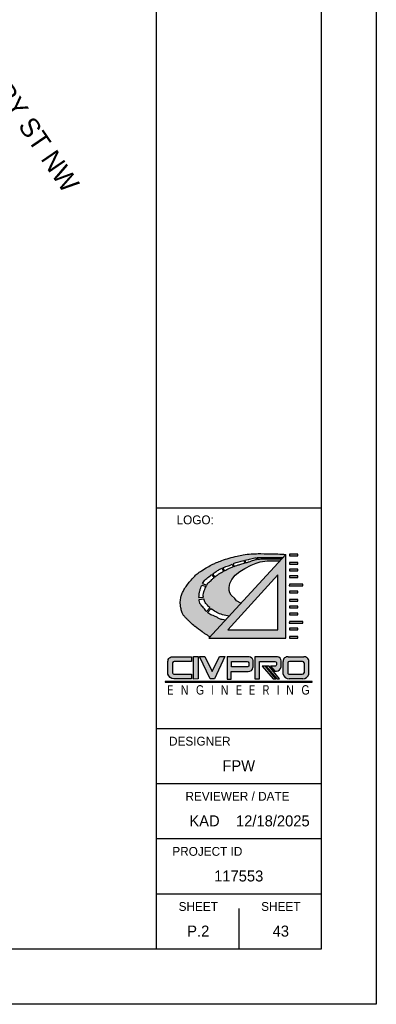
# Model space of a CAD drawing. Header units: feet. Extents: x 2246890 to 2250290, y 437895 to 440095.
# Tile 15 of 17: x 2249966 to 2250290, y 437895 to 438788. Entities that reach past the tile are written whole.
import ezdxf
from ezdxf.enums import TextEntityAlignment as Align

# ---------------------------------------------------------------- set-up
doc = ezdxf.new("R2010")
doc.units = ezdxf.units.FT
doc.header["$MEASUREMENT"] = 0
for name, color, linetype in [('GE_P_CL_Text', 7, 'Continuous'), ('SH_Border', 7, 'Continuous'), ('SH_Data', 7, 'Continuous'), ('SHT_LOGO_BLACK', 7, 'Continuous'), ('SHT_LOGO_BLUE', 160, 'Continuous'), ('SHT_LOGO_GREY', 9, 'Continuous')]:
    doc.layers.add(name, color=color, linetype=linetype)
doc.styles.add('OHDOTSymbols', font='arial.ttf')
doc.styles.add('Slanted-Normal', font='font31.shx', dxfattribs={"height": 0.12})
doc.styles.add('Straight-Normal', font='font30.shx', dxfattribs={"height": 0.1})
doc.styles.add('Straight-Sub Title', font='font30.shx', dxfattribs={"height": 0.17})

msp = doc.modelspace()

# ---------------------------------------------------------------- hatches: boundary and pattern name
at = {"layer": 'SHT_LOGO_BLACK', "linetype": 'Continuous'}
h = msp.add_hatch(color=256, dxfattribs=at)
h.dxf.hatch_style = 1
h.paths.add_polyline_path([(2250136.73, 438250.199, -0.0100538), (2250136.234, 438250.651), (2250139.41, 438254.003, 0.0039736), (2250139.85, 438253.624, 0.0407763), (2250140.47, 438253.179, 0.0060658), (2250144.889, 438250.6, 0.0612486), (2250149.945, 438248.498, 0.0382971), (2250155.885, 438247.325), (2250166.626, 438258.939), (2250162.787, 438261.26), (2250161.13, 438263.33), (2250157.92, 438266.332), (2250156.781, 438268.402), (2250156.056, 438270.576), (2250156.16, 438273.268), (2250156.677, 438276.891), (2250158.334, 438280.617), (2250161.441, 438284.344), (2250165.686, 438287.657), (2250170.346, 438290.348), (2250176.041, 438293.35), (2250180.597, 438295.317), (2250184.325, 438296.456), (2250190.434, 438297.491), (2250199.029, 438297.491), (2250202.226, 438297.433), (2250203.819, 438299.156, -0.0004178), (2250199.316, 438299.174, -0.0009491), (2250196.902, 438299.191, -0.0003513), (2250189.972, 438299.256, 0.0010701), (2250187.697, 438299.274, 0.0175554), (2250184.883, 438299.191, 0.0177429), (2250182.111, 438298.913, 0.0035925), (2250181.768, 438298.864), (2250181.417, 438300.422, -0.0386903), (2250182.232, 438300.486, -0.0002389), (2250182.79, 438300.487, 0.0000259), (2250187.939, 438300.486, 0.0000477), (2250195.593, 438300.487, 0.000037), (2250205.052, 438300.49), (2250207.578, 438303.221, 0.0036237), (2250200.218, 438303.623, 0.0074131), (2250196.617, 438303.74, 0.0009042), (2250184.781, 438303.928, 0.0045101), (2250182.407, 438303.94, 0.0190733), (2250175.933, 438303.667, 0.0173307), (2250168.85, 438302.849, 0.0195136), (2250163.176, 438301.766, 0.0153378), (2250156.071, 438299.889, 0.0122043), (2250149.231, 438297.673, 0.017423), (2250144.54, 438295.839, 0.0140154), (2250141.213, 438294.291, 0.0095353), (2250136.436, 438291.788, 0.0203776), (2250130.952, 438288.483, 0.0259798), (2250126.908, 438285.502, 0.0275654), (2250124.164, 438282.986, 0.0188905), (2250120.519, 438278.959, 0.0207887), (2250117.546, 438275.1, 0.0208279), (2250114.909, 438271.014, 0.0345989), (2250113.42, 438268.027, 0.0321449), (2250112.26, 438264.627, 0.0622685), (2250111.641, 438260.247, 0.0504328), (2250112.104, 438254.812, 0.0251176), (2250113.005, 438251.062, 0.0578308), (2250113.662, 438249.516, 0.025804), (2250115.024, 438247.386, 0.04348), (2250116, 438246.244, 0.0027378), (2250117.758, 438244.536, 0.002118), (2250120.051, 438242.349, 0.0015979), (2250123.801, 438238.828, 0.0065763), (2250124.726, 438237.987, 0.0239599), (2250125.02, 438237.752, 0.001113), (2250131.583, 438233.002, 0.0090846), (2250134.069, 438231.28, 0.0048876), (2250138.42, 438228.441), (2250152.54, 438243.709, -0.0318396), (2250149.592, 438244.117, -0.0711652), (2250146.589, 438245.191, -0.0167893), (2250144.171, 438246.572, 0.0284543), (2250142.725, 438247.354, 0.0507218), (2250140.271, 438248.215, -0.0714331), (2250138.551, 438248.9, -0.0493756)])
h.paths.add_polyline_path([(2250135.312, 438251.597, -0.0108233), (2250134.84, 438252.145, -0.0017467), (2250133.511, 438253.769, 0.0015962), (2250132.058, 438255.545, 0.0038763), (2250130.627, 438257.255, -0.0062063), (2250129.739, 438258.327, -0.0973222), (2250129.302, 438259.154, -0.0389742), (2250128.811, 438261.418, -0.0117369), (2250128.697, 438262.43), (2250132.957, 438262.846, 0.0286334), (2250133.562, 438261.04, 0.0564215), (2250134.343, 438259.587, 0.0186552), (2250135.605, 438257.904, 0.0193121), (2250136.944, 438256.376, 0.0136662), (2250138.36, 438254.959, 0.0011569), (2250138.483, 438254.843)], flags=16)
h.paths.add_polyline_path([(2250132.616, 438264.449), (2250128.615, 438264.298, -0.0159081), (2250128.657, 438265.436, -0.0228384), (2250128.904, 438267.594, -0.0184737), (2250129.429, 438270.227, -0.0260371), (2250130.212, 438272.89, -0.0166658), (2250131.12, 438275.22), (2250135.009, 438274.074, 0.0016515), (2250134.802, 438273.655, 0.0155438), (2250133.787, 438271.402, 0.0164872), (2250132.967, 438269.22, 0.0751877), (2250132.491, 438266.551, 0.0428865)], flags=16)
h.paths.add_polyline_path([(2250135.69, 438275.409), (2250131.85, 438276.805, -0.0240383), (2250132.971, 438278.79, -0.0641503), (2250134.067, 438280.118, -0.0219687), (2250135.64, 438281.466, -0.0087488), (2250139.787, 438284.6, -0.000355), (2250140.141, 438284.857), (2250142.332, 438282.119, 0.0025312), (2250140.309, 438280.383, 0.0069283), (2250137.315, 438277.715, 0.0286355), (2250136.638, 438277.019, 0.0538056), (2250136.259, 438276.474, 0.0042656)], flags=16)
h.paths.add_polyline_path([(2250143.066, 438282.739), (2250140.903, 438285.41, -0.0031899), (2250144.103, 438287.688, -0.0135776), (2250145.507, 438288.618, -0.0298452), (2250148.364, 438290.173, -0.0040919), (2250149.371, 438290.636), (2250150.921, 438287.963, 0.0136595), (2250147.32, 438285.919, 0.0292253), (2250145.05, 438284.358, 0.0092972), (2250143.581, 438283.172, 0.0006391)], flags=16)
h.paths.add_polyline_path([(2250151.764, 438288.405), (2250150.247, 438291.022, -0.0113066), (2250153.082, 438292.173, -0.0105908), (2250155.36, 438292.983, 0.0117493), (2250157.411, 438293.718, 0.0161825), (2250158.764, 438294.29), (2250159.666, 438292.036, 0.0179051), (2250156.361, 438290.652, 0.0112231)], flags=16)
h.paths.add_polyline_path([(2250160.498, 438292.348), (2250159.625, 438294.71, 0.0108238), (2250160.489, 438295.178, -0.0583499), (2250162.513, 438296.037, -0.0115401), (2250164.746, 438296.635, -0.0034501), (2250169.258, 438297.699), (2250170.016, 438295.38, 0.0128454), (2250165.699, 438294.145, 0.0080365), (2250162.954, 438293.233, 0.0047092)], flags=16)
h.paths.add_polyline_path([(2250170.981, 438295.646), (2250170.313, 438297.939, -0.0004807), (2250173.275, 438298.601, 0.0008641), (2250174.644, 438298.908, 0.0046803), (2250176.791, 438299.415, -0.0040725), (2250179.258, 438300.001, -0.0087736), (2250180.437, 438300.249), (2250180.795, 438298.697, 0.0056561), (2250180.261, 438298.588, 0.0201998), (2250178.507, 438298.133, 0.0195732), (2250176.244, 438297.35, -0.0170674), (2250173.653, 438296.438, -0.0078649)], flags=16)
h = msp.add_hatch(color=256, dxfattribs=at)
h.dxf.hatch_style = 1
h.paths.add_polyline_path([(2250210.727, 438227.217), (2250218.371, 438227.217), (2250218.371, 438228.687), (2250210.727, 438228.687)])
h.paths.add_polyline_path([(2250210.727, 438236.27), (2250210.727, 438234.801), (2250218.371, 438234.801), (2250218.371, 438236.27)])
h.paths.add_polyline_path([(2250222.957, 438240.973), (2250222.957, 438242.442), (2250210.727, 438242.442), (2250210.609, 438240.973)])
h.paths.add_polyline_path([(2250210.727, 438250.025), (2250210.727, 438248.556), (2250218.371, 438248.556), (2250218.371, 438250.025)])
h.paths.add_polyline_path([(2250210.727, 438254.69), (2250218.371, 438254.69), (2250218.371, 438256.159), (2250210.727, 438256.159)])
h.paths.add_polyline_path([(2250210.727, 438262.331), (2250210.727, 438260.862), (2250218.371, 438260.862), (2250218.371, 438262.331)])
h.paths.add_polyline_path([(2250210.727, 438269.915), (2250210.727, 438268.445), (2250218.371, 438268.445), (2250218.371, 438269.915)])
h.paths.add_polyline_path([(2250222.957, 438274.635), (2250222.957, 438276.104), (2250210.727, 438276.104), (2250210.609, 438274.635)])
h.paths.add_polyline_path([(2250218.371, 438282.226), (2250218.371, 438283.695), (2250210.727, 438283.695), (2250210.727, 438282.226)])
h.paths.add_polyline_path([(2250210.727, 438289.809), (2250210.727, 438288.339), (2250218.371, 438288.339), (2250218.371, 438289.809)])
h.paths.add_polyline_path([(2250218.371, 438294.473), (2250218.371, 438295.943), (2250210.727, 438295.943), (2250210.727, 438294.473)])
h.paths.add_polyline_path([(2250218.371, 438302.056), (2250218.371, 438303.526), (2250210.727, 438303.526), (2250210.727, 438302.056)])
at = {"layer": 'SHT_LOGO_BLUE'}
h = msp.add_hatch(color=256, dxfattribs=at)
h.dxf.hatch_style = 1
h.paths.add_polyline_path([(2250104.628, 438204.527, -0.4424596), (2250106.126, 438206.174), (2250121.915, 438206.174), (2250121.915, 438210.461), (2250105.037, 438210.461, 0.436831), (2250100.409, 438206.174), (2250100.409, 438194.744, 0.355742), (2250105.921, 438190.253), (2250121.711, 438190.253), (2250121.711, 438194.472), (2250106.33, 438194.472, -0.4660765), (2250104.628, 438195.9)])
h.paths.add_polyline_path([(2250127.905, 438210.529), (2250123.549, 438210.529), (2250123.549, 438190.185), (2250127.905, 438190.321)])
h.paths.add_polyline_path([(2250138.898, 438190.288), (2250142.585, 438190.288), (2250152.104, 438210.521), (2250147.388, 438210.521), (2250140.527, 438197.061), (2250134.052, 438210.478), (2250129.207, 438210.478)])
h.paths.add_polyline_path([(2250157.803, 438196.963), (2250173.336, 438196.963, 0.3843353), (2250177.543, 438200.758), (2250177.612, 438206.963, 0.4139416), (2250174.094, 438210.478), (2250154.216, 438210.478), (2250154.216, 438190.206), (2250157.803, 438190.206)])
h.paths.add_polyline_path([(2250158.013, 438201.243), (2250158.013, 438206.139), (2250172.445, 438206.139, -0.3637569), (2250173.788, 438205.013, -0.0878683), (2250173.788, 438202.586, -0.5539061), (2250172.315, 438201.243)], flags=16)
h.paths.add_polyline_path([(2250198.138, 438201.94), (2250193.694, 438201.94), (2250197.441, 438197.41), (2250198.923, 438197.41, 0.3731696), (2250203.192, 438201.112), (2250203.192, 438206.644, 0.3716199), (2250199.925, 438210.433), (2250179.36, 438210.433), (2250179.36, 438190.299), (2250183.587, 438190.299), (2250183.587, 438206.121), (2250197.659, 438206.121, -0.3813804), (2250198.879, 438205.032), (2250198.879, 438203.029, -0.3078669)])
h.paths.add_polyline_path([(2250209.661, 438210.461, 0.436831), (2250205.033, 438206.174), (2250205.033, 438194.744, 0.355742), (2250210.546, 438190.253), (2250222.855, 438190.253, 0.355742), (2250228.367, 438194.744), (2250228.367, 438206.174, 0.436831), (2250223.739, 438210.461)])
h.paths.add_polyline_path([(2250222.65, 438206.174, -0.3865207), (2250224.148, 438204.813), (2250224.148, 438196.306, -0.4364482), (2250222.607, 438194.472), (2250210.955, 438194.472, -0.4660765), (2250209.253, 438195.9), (2250209.253, 438204.527, -0.4424596), (2250210.75, 438206.174)], flags=16)
h = msp.add_hatch(color=256, dxfattribs=at)
h.dxf.hatch_style = 1
h.paths.add_polyline_path([(2250192.356, 438201.942), (2250189.399, 438201.942), (2250199.24, 438190.304), (2250201.688, 438190.304)])
at = {"layer": 'SHT_LOGO_GREY'}
h = msp.add_hatch(color=256, dxfattribs=at)
h.dxf.hatch_style = 1
h.paths.add_polyline_path([(2250207.578, 438303.221), (2250137.429, 438227.369), (2250207.578, 438227.369)])
h.paths.add_polyline_path([(2250200.133, 438234.814), (2250154.768, 438234.814), (2250200.133, 438284.574)], flags=16)
h = msp.add_hatch(color=256, dxfattribs=at)
h.dxf.hatch_style = 1
h.paths.add_polyline_path([(2250189.027, 438201.942), (2250186.07, 438201.942), (2250195.91, 438190.304), (2250198.359, 438190.304)])

# ---------------------------------------------------------------- linework, layer by layer
at = {"layer": 'SH_Border'}
for p, q in [((2250289.702, 440095.068), (2250289.702, 437895.068)), ((2250089.702, 440045.068), (2250089.702, 437945.068)), ((2250239.702, 440045.068), (2250239.702, 437945.068)), ((2250239.702, 438345.068), (2250089.702, 438345.068)), ((2250239.702, 438145.068), (2250089.702, 438145.068)), ((2250239.702, 438095.068), (2250089.702, 438095.068)), ((2250239.702, 438045.068), (2250089.702, 438045.068)), ((2250239.702, 437995.068), (2250089.702, 437995.068)), ((2250164.702, 437982.118), (2250164.702, 437945.068)), ((2250239.702, 437945.068), (2246939.702, 437945.068)), ((2250289.702, 437895.068), (2246889.702, 437895.068))]:
    msp.add_line(p, q, dxfattribs=at)
at = {"layer": 'SHT_LOGO_BLACK'}
for p, q in [((2250149.371, 438290.636, -81271.515), (2250150.921, 438287.963, -81271.515)), ((2250150.247, 438291.022, -81271.515), (2250151.764, 438288.405, -81271.515)), ((2250140.141, 438284.857, -81271.515), (2250142.332, 438282.119, -81271.515)), ((2250140.903, 438285.41, -81271.515), (2250143.066, 438282.739, -81271.515))]:
    msp.add_line(p, q, dxfattribs=at)
for points in [[(2250138.42, 438228.441, -0.0048876), (2250134.069, 438231.28, -0.0090846), (2250131.583, 438233.002, -0.001113), (2250125.02, 438237.752, -0.0239599), (2250124.726, 438237.987, -0.0065763), (2250123.801, 438238.828, -0.0015979), (2250120.051, 438242.349, -0.002118), (2250117.758, 438244.536, -0.0027378), (2250116, 438246.244, -0.04348), (2250115.024, 438247.386, -0.025804), (2250113.662, 438249.516, -0.0578308), (2250113.005, 438251.062, -0.0251176), (2250112.104, 438254.812, -0.0504328), (2250111.641, 438260.247, -0.0622685), (2250112.26, 438264.627, -0.0321449), (2250113.42, 438268.027, -0.0345989), (2250114.909, 438271.014, -0.0208279), (2250117.546, 438275.1, -0.0207887), (2250120.519, 438278.959, -0.0188905), (2250124.164, 438282.986, -0.0275654), (2250126.908, 438285.502, -0.0259798), (2250130.952, 438288.483, -0.0203776), (2250136.436, 438291.788, -0.0095353), (2250141.213, 438294.291, -0.0140155), (2250144.54, 438295.839, -0.017423), (2250149.231, 438297.673, -0.0122043), (2250156.071, 438299.889, -0.0153378), (2250163.176, 438301.766, -0.0195136), (2250168.85, 438302.849, -0.0173307), (2250175.933, 438303.667, -0.0190733), (2250182.407, 438303.94, -0.0045101), (2250184.781, 438303.928, -0.0009042), (2250196.617, 438303.74, -0.0074131), (2250200.218, 438303.623, -0.0036237), (2250207.578, 438303.221)], [(2250159.625, 438294.71, 0.0108238), (2250160.489, 438295.178, -0.0583499), (2250162.513, 438296.037, -0.0115401), (2250164.746, 438296.635, -0.0034501), (2250169.258, 438297.699, -0.0004381)], [(2250170.313, 438297.939, -0.0002002), (2250170.576, 438297.998, -0.0004381), (2250173.275, 438298.601, 0.0008641), (2250174.644, 438298.908, 0.0046803), (2250176.791, 438299.415, -0.0040725), (2250179.258, 438300.001, -0.0087736), (2250180.437, 438300.249, -0.0402536)], [(2250170.981, 438295.646, 0.0078649), (2250173.653, 438296.438, 0.0170674), (2250176.244, 438297.35, -0.0195732), (2250178.507, 438298.133, -0.0201997), (2250180.261, 438298.588, -0.0056562), (2250180.795, 438298.697, -0.0177429)], [(2250181.417, 438300.422, -0.0386903), (2250182.232, 438300.486, -0.0002389), (2250182.79, 438300.487, 0.0000259), (2250187.939, 438300.486, 0.0000477), (2250195.593, 438300.487, 0.000037), (2250205.052, 438300.49)], [(2250181.768, 438298.864, -0.0035925), (2250182.111, 438298.913, -0.0177429), (2250184.883, 438299.191, -0.0175554), (2250187.697, 438299.274, -0.0010701), (2250189.972, 438299.256, 0.0003513), (2250196.902, 438299.191, 0.0009491), (2250199.316, 438299.174, 0.0004178), (2250203.819, 438299.156)], [(2250140.903, 438285.41, -0.0031899), (2250144.103, 438287.688, -0.0135776), (2250145.507, 438288.618, -0.0298452), (2250148.364, 438290.173, -0.0040919), (2250149.371, 438290.636, -0.0105908)], [(2250150.247, 438291.022, -0.0113066), (2250153.082, 438292.173, -0.0105908), (2250155.36, 438292.983, 0.0117493), (2250157.411, 438293.718, 0.0161825), (2250158.764, 438294.29, -0.0583499)], [(2250151.764, 438288.405, -0.0112231), (2250156.361, 438290.652, -0.0174533), (2250159.581, 438292.004, -0.0001631), (2250159.666, 438292.036, -0.0080365)], [(2250160.498, 438292.348, -0.0047092), (2250162.954, 438293.233, -0.0080365), (2250165.699, 438294.145, -0.0117994), (2250169.663, 438295.288, 0.0010314), (2250170.016, 438295.382, 0.0170674)], [(2250131.85, 438276.805, -0.0240383), (2250132.971, 438278.79, -0.0641503), (2250134.067, 438280.118, -0.0219687), (2250135.64, 438281.466, -0.0087488), (2250139.787, 438284.6, -0.000355), (2250140.141, 438284.857, -0.0135776)], [(2250135.69, 438275.409, -0.0042656), (2250136.259, 438276.474, -0.0538056), (2250136.638, 438277.019, -0.0286355), (2250137.315, 438277.715, -0.0069283), (2250140.309, 438280.383, -0.0025312), (2250142.332, 438282.119, -0.0092972)], [(2250143.066, 438282.739, -0.0006391), (2250143.581, 438283.172, -0.0092972), (2250145.05, 438284.358, -0.0292253), (2250147.32, 438285.919, -0.0136595), (2250150.921, 438287.963, -0.0115607)], [(2250128.615, 438264.298, -0.0159081), (2250128.657, 438265.436, -0.0228384), (2250128.904, 438267.594, -0.0184737), (2250129.429, 438270.227, -0.0260371), (2250130.212, 438272.89, -0.0166658), (2250131.12, 438275.22, -0.0340904)], [(2250132.616, 438264.449, -0.0428865), (2250132.491, 438266.551, -0.0751877), (2250132.967, 438269.22, -0.0164872), (2250133.787, 438271.402, -0.0155437), (2250134.802, 438273.655, -0.0016515), (2250135.009, 438274.074, -0.0538056)], [(2250135.312, 438251.597, -0.0108233), (2250134.84, 438252.145, -0.0017466), (2250133.511, 438253.769, 0.0015963), (2250132.058, 438255.545, 0.0038763), (2250130.627, 438257.255, -0.0062062), (2250129.739, 438258.327, -0.0973222), (2250129.302, 438259.154, -0.0389742), (2250128.811, 438261.418, -0.0117369), (2250128.697, 438262.43, -0.0267757)], [(2250138.483, 438254.843, -0.0011569), (2250138.36, 438254.959, -0.0136662), (2250136.944, 438256.376, -0.0193121), (2250135.605, 438257.904, -0.0186552), (2250134.343, 438259.587, -0.0564215), (2250133.562, 438261.04, -0.0286334), (2250132.957, 438262.846, -0.0644534)], [(2250155.885, 438247.325, -0.0382971), (2250149.945, 438248.498, -0.0612486), (2250144.889, 438250.6, -0.0060658), (2250140.47, 438253.179, -0.0407762), (2250139.85, 438253.624, -0.0039736), (2250139.41, 438254.003, -0.0136662)], [(2250152.54, 438243.709, -0.0318396), (2250149.592, 438244.117, -0.0711652), (2250146.589, 438245.191, -0.0167893), (2250144.171, 438246.572, 0.0284543), (2250142.725, 438247.354, 0.0507218), (2250140.271, 438248.215, -0.0714331), (2250138.551, 438248.9, -0.0493756), (2250136.73, 438250.199, -0.0100538), (2250136.234, 438250.651, -0.0017466)]]:
    msp.add_lwpolyline(points, format="xyb", dxfattribs=at)
at = {"layer": 'SHT_LOGO_BLACK', "elevation": -81271.515}
for points in [[(2250166.626, 438258.939), (2250162.787, 438261.26), (2250161.13, 438263.33), (2250157.92, 438266.332), (2250156.781, 438268.402), (2250156.056, 438270.576), (2250156.16, 438273.268), (2250156.677, 438276.891), (2250158.334, 438280.617), (2250161.441, 438284.344), (2250165.686, 438287.657), (2250170.346, 438290.348), (2250176.041, 438293.35), (2250180.597, 438295.317), (2250184.325, 438296.456), (2250190.434, 438297.491), (2250199.029, 438297.491), (2250202.226, 438297.433)], [(2250169.258, 438297.699), (2250170.016, 438295.382)], [(2250170.313, 438297.939), (2250170.981, 438295.646)], [(2250180.437, 438300.249), (2250180.795, 438298.697)], [(2250181.417, 438300.422), (2250181.768, 438298.864)], [(2250158.764, 438294.29), (2250159.666, 438292.036)], [(2250159.625, 438294.71), (2250160.498, 438292.348)], [(2250131.12, 438275.22), (2250135.009, 438274.074)], [(2250131.85, 438276.805), (2250135.69, 438275.409)], [(2250128.615, 438264.298), (2250132.616, 438264.449)], [(2250128.697, 438262.43), (2250132.957, 438262.846)], [(2250135.312, 438251.597), (2250138.483, 438254.843)], [(2250136.234, 438250.651), (2250139.41, 438254.003)]]:
    msp.add_lwpolyline(points, dxfattribs=at)
at = {"layer": 'SHT_LOGO_BLACK', "linetype": 'Continuous', "elevation": -81271.515}
for points in [[(2250210.727, 438302.056), (2250218.371, 438302.056), (2250218.371, 438303.526), (2250210.727, 438303.526)], [(2250210.727, 438294.473), (2250218.371, 438294.473), (2250218.371, 438295.943), (2250210.727, 438295.943)], [(2250210.727, 438288.339), (2250218.371, 438288.339), (2250218.371, 438289.809), (2250210.727, 438289.809)], [(2250210.727, 438282.226), (2250218.371, 438282.226), (2250218.371, 438283.695), (2250210.727, 438283.695)], [(2250210.609, 438274.635), (2250222.957, 438274.635), (2250222.957, 438276.104), (2250210.727, 438276.104)], [(2250210.727, 438268.445), (2250218.371, 438268.445), (2250218.371, 438269.915), (2250210.727, 438269.915)], [(2250210.727, 438260.862), (2250218.371, 438260.862), (2250218.371, 438262.331), (2250210.727, 438262.331)], [(2250210.727, 438254.69), (2250218.371, 438254.69), (2250218.371, 438256.159), (2250210.727, 438256.159)], [(2250210.727, 438248.556), (2250218.371, 438248.556), (2250218.371, 438250.025), (2250210.727, 438250.025)], [(2250210.609, 438240.973), (2250222.957, 438240.973), (2250222.957, 438242.442), (2250210.727, 438242.442)], [(2250210.727, 438234.801), (2250218.371, 438234.801), (2250218.371, 438236.27), (2250210.727, 438236.27)], [(2250210.727, 438227.217), (2250218.371, 438227.217), (2250218.371, 438228.687), (2250210.727, 438228.687)]]:
    msp.add_lwpolyline(points, close=True, dxfattribs=at)
at = {"layer": 'SHT_LOGO_BLACK'}
msp.add_lwpolyline([(2250097.988, 438187.226), (2250231.368, 438187.226), (2250231.368, 438187.814), (2250098.035, 438187.814)], close=True, dxfattribs=at)
at = {"layer": 'SHT_LOGO_BLUE'}
for p, q in [((2250209.661, 438210.461), (2250223.739, 438210.461)), ((2250205.033, 438194.744), (2250205.033, 438206.174)), ((2250209.253, 438204.813), (2250209.253, 438195.9)), ((2250222.65, 438206.174), (2250210.75, 438206.174)), ((2250224.148, 438204.813), (2250224.148, 438195.9)), ((2250228.367, 438194.744), (2250228.367, 438206.174)), ((2250222.855, 438190.253), (2250210.546, 438190.253)), ((2250210.955, 438194.472), (2250222.446, 438194.472))]:
    msp.add_line(p, q, dxfattribs=at)
for points in [[(2250106.33, 438194.472), (2250121.711, 438194.472), (2250121.711, 438190.253), (2250105.921, 438190.253, -0.355742), (2250100.409, 438194.744), (2250100.409, 438206.174, -0.436831), (2250105.037, 438210.461), (2250121.915, 438210.461), (2250121.915, 438206.174), (2250106.126, 438206.174, 0.3865207), (2250104.628, 438204.813), (2250104.628, 438195.9, 0.4660765), (2250106.33, 438194.472, -0.087106)], [(2250154.216, 438210.478), (2250174.094, 438210.478, -0.4139416), (2250177.612, 438206.963), (2250177.543, 438200.758)], [(2250179.36, 438190.299), (2250183.587, 438190.299), (2250183.587, 438206.121), (2250197.659, 438206.121, -0.3813804), (2250198.879, 438205.032), (2250198.879, 438203.029, -0.3078669), (2250198.138, 438201.94), (2250193.694, 438201.94), (2250197.441, 438197.41), (2250198.923, 438197.41, 0.3731696), (2250203.192, 438201.112), (2250203.192, 438206.644, 0.3716199), (2250199.925, 438210.433), (2250179.36, 438210.433), (2250179.36, 438190.299)], [(2250172.315, 438201.243), (2250158.013, 438201.243), (2250158.013, 438206.139), (2250172.445, 438206.139, -0.3637569), (2250173.788, 438205.013, -0.0878683), (2250173.788, 438202.586, -0.5539061), (2250172.315, 438201.243, 0.5909718)]]:
    msp.add_lwpolyline(points, format="xyb", dxfattribs=at)
for points in [[(2250123.549, 438190.185), (2250123.549, 438210.529), (2250127.905, 438210.529), (2250127.905, 438190.321)], [(2250129.207, 438210.478), (2250134.052, 438210.478), (2250140.527, 438197.061), (2250147.388, 438210.521), (2250152.104, 438210.521), (2250142.585, 438190.288), (2250138.898, 438190.288)]]:
    msp.add_lwpolyline(points, close=True, dxfattribs=at)
for points in [[(2250154.216, 438210.478), (2250154.216, 438190.206), (2250157.803, 438190.206), (2250157.803, 438196.963), (2250173.336, 438196.963)], [(2250192.356, 438201.942), (2250189.399, 438201.942), (2250199.24, 438190.304), (2250201.688, 438190.304), (2250192.356, 438201.942)]]:
    msp.add_lwpolyline(points, dxfattribs=at)
for centre, radius, start, end in [((2250209.333, 438206.174), 4.299, 85.611207, 180), ((2250224.068, 438206.174), 4.299, 360, 94.388793), ((2250173.336, 438201.193), 4.23, 270, 354.094126), ((2250210.75, 438204.67), 1.504, 90, 174.53019), ((2250222.65, 438204.67), 1.504, 5.469809, 90), ((2250210.546, 438195.882), 5.629, 191.669573, 270), ((2250210.704, 438195.9), 1.451, 180, 279.956481), ((2250222.527, 438196.103), 1.634, 267.179312, 352.864207), ((2250222.855, 438195.882), 5.629, 270, 348.330428)]:
    msp.add_arc(centre, radius, start, end, dxfattribs=at)
at = {"layer": 'SHT_LOGO_GREY', "elevation": -81271.515}
msp.add_lwpolyline([(2250137.429, 438227.369), (2250207.578, 438227.369), (2250207.578, 438303.221), (2250137.429, 438227.369)], dxfattribs=at)
msp.add_lwpolyline([(2250154.768, 438234.814), (2250200.133, 438234.814), (2250200.133, 438284.574)], close=True, dxfattribs=at)
at = {"layer": 'SHT_LOGO_GREY'}
msp.add_lwpolyline([(2250189.027, 438201.942), (2250186.07, 438201.942), (2250195.91, 438190.304), (2250198.359, 438190.304), (2250189.027, 438201.942)], dxfattribs=at)

# ---------------------------------------------------------------- texts
at = {"layer": 'GE_P_CL_Text', "insert": (2249937.441, 438730.113), "char_height": 17.5, "width": 307.59727, "attachment_point": 8, "rotation": 304.37452, "style": 'Slanted-Normal'}
msp.add_mtext('PONTEBERRY ST NW', dxfattribs=at)
at = {"layer": 'SH_Data', "color": 7, "linetype": 'Continuous', "style": 'Straight-Normal'}
msp.add_text('LOGO:', height=8, rotation=0, dxfattribs=at).set_placement((2250125.172, 438338.597), align=Align.TOP_CENTER)
for s, p in [('DESIGNER', (2250129.361, 438133.816)), ('REVIEWER / DATE', (2250163.596, 438083.816)), ('PROJECT ID', (2250136.218, 438033.816)), ('SHEET', (2250127.953, 437983.816)), ('SHEET', (2250202.953, 437983.816))]:
    msp.add_text(s, height=8, rotation=0, dxfattribs=at).set_placement(p, align=Align.MIDDLE_CENTER)
at = {"layer": 'SH_Data', "linetype": 'Continuous', "style": 'Straight-Sub Title'}
for s, p in [('FPW', (2250164.702, 438111.489)), ('117553', (2250164.702, 438011.489)), ('P.2', (2250127.953, 437961.489)), ('43', (2250202.953, 437961.489))]:
    msp.add_text(s, height=10, rotation=0, dxfattribs=at).set_placement(p, align=Align.MIDDLE_CENTER)
for s, p in [('KAD', (2250133.62, 438061.489)), ('12/18/2025', (2250195.694, 438061.489))]:
    msp.add_text(s, height=10, dxfattribs=at).set_placement(p, align=Align.MIDDLE_CENTER)
at = {"layer": 'SHT_LOGO_BLACK', "linetype": 'Continuous', "style": 'OHDOTSymbols'}
for s, width, p in [('E', 0.7, (2250102.569, 438180.315, 260.069)), ('N', 0.8, (2250115.524, 438180.315, 260.069)), ('G', 0.8, (2250129.579, 438180.315, 260.069)), ('I', 0.7, (2250141.061, 438180.315, 260.069)), ('N', 0.8, (2250151.857, 438180.315, 260.069)), ('E', 0.7, (2250164.975, 438180.315, 260.069)), ('E', 0.7, (2250176.856, 438180.315, 260.069)), ('R', 0.7, (2250189.502, 438180.315, 260.069)), ('I', 0.7, (2250200.491, 438180.315, 260.069)), ('N', 0.8, (2250211.331, 438180.315, 260.069)), ('G', 0.8, (2250225.408, 438180.315, 260.069))]:
    msp.add_text(s, height=8.52, rotation=360, dxfattribs=dict(at, width=width)).set_placement(p, align=Align.MIDDLE_CENTER)

doc.saveas('drawing.dxf')
